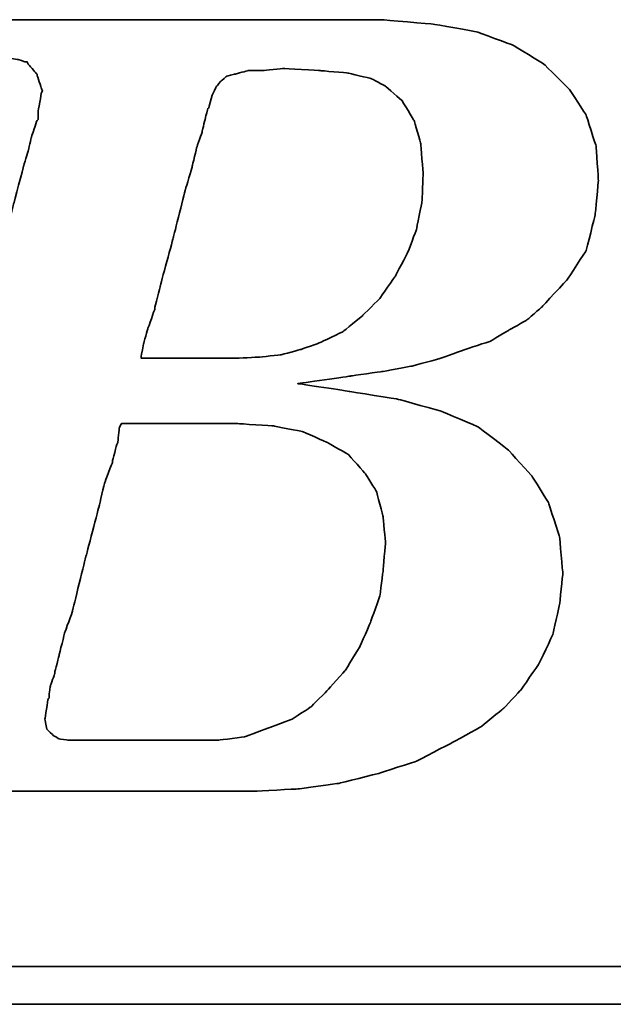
# Model space of a CAD drawing. Header units: millimetres. Extents: x 34 to 348, y -46 to 61.
# Tile 32 of 53: x 260.15 to 261.76, y -12.11 to -9.45. Entities that reach past the tile are written whole.
import ezdxf

# ---------------------------------------------------------------- set-up
doc = ezdxf.new("R2010")
doc.units = ezdxf.units.MM
doc.header["$LTSCALE"] = 0.15
doc.layers.add('DIM', color=4, linetype='CONTINUOUS')
doc.layers.add('layer 1', color=7, linetype='CONTINUOUS')

# ---------------------------------------------------------------- blocks, each defined once
blk = doc.blocks.new('TBI MOTION logo(完整正式版)')
at = {"layer": 'layer 1', "color": 22, "lineweight": 35}
for points, knots in [([(-64.65375, -6.86375), (-64.65375, -6.86375), (-64.84375, -7.29625), (-64.84375, -7.29625), (-64.84375, -7.29625), (-64.84375, -7.29625), (-64.86875, -7.34375), (-64.86875, -7.34375), (-64.86875, -7.34375), (-64.86875, -7.34375), (-64.86875, -7.36875), (-64.86875, -7.36875), (-64.86875, -7.36875), (-64.86875, -7.36875), (-65.15375, -7.65375), (-65.15375, -7.65375), (-65.15375, -7.65375), (-65.15375, -7.65375), (-65.17875, -7.65375), (-65.17875, -7.65375), (-65.17875, -7.65375), (-65.17875, -7.65375), (-65.20375, -7.67875), (-65.20375, -7.67875), (-65.20375, -7.67875), (-65.20375, -7.67875), (-65.58875, -7.87125), (-65.58875, -7.87125), (-65.58875, -7.87125), (-65.58875, -7.87125), (-65.63375, -7.87125), (-65.63375, -7.87125), (-65.63375, -7.87125), (-65.63375, -7.87125), (-65.65875, -7.89375), (-65.65875, -7.89375), (-65.65875, -7.89375), (-65.65875, -7.89375), (-66.09375, -7.94375), (-66.09375, -7.94375), (-66.09375, -7.94375), (-66.09375, -7.94375), (-66.11375, -7.94375), (-66.11375, -7.94375), (-66.11375, -7.94375), (-66.11375, -7.94375), (-66.16375, -7.94375), (-66.16375, -7.94375), (-66.16375, -7.94375), (-66.16375, -7.94375), (-66.30875, -7.94375), (-66.30875, -7.94375), (-66.30875, -7.94375), (-66.30875, -7.94375), (-66.69375, -7.94375), (-66.69375, -7.94375), (-66.69375, -7.94375), (-66.69375, -7.94375), (-67.07375, -7.94375), (-67.07375, -7.94375), (-67.07375, -7.94375), (-67.07375, -7.94375), (-67.12375, -7.94375), (-67.12375, -7.94375), (-67.12375, -7.94375), (-67.12375, -7.94375), (-67.12375, -7.96625), (-67.12375, -7.96625), (-67.12375, -7.96625), (-67.12375, -7.96625), (-67.14875, -7.99125), (-67.14875, -7.99125), (-67.14875, -7.99125), (-67.14875, -7.99125), (-67.24375, -8.34875), (-67.24375, -8.34875), (-67.24375, -8.34875), (-67.24375, -8.34875), (-67.31375, -8.68625), (-67.31375, -8.68625), (-67.31375, -8.68625), (-67.31375, -8.68625), (-67.26875, -8.68625), (-67.26875, -8.68625), (-67.26875, -8.68625), (-67.26875, -8.68625), (-67.07375, -8.68625), (-67.07375, -8.68625), (-67.07375, -8.68625), (-67.07375, -8.68625), (-66.54875, -8.68625), (-66.54875, -8.68625), (-66.54875, -8.68625), (-66.54875, -8.68625), (-65.82625, -8.68625), (-65.82625, -8.68625), (-65.82625, -8.68625), (-65.82625, -8.68625), (-65.01375, -8.68625), (-65.01375, -8.68625), (-65.01375, -8.68625), (-65.01375, -8.68625), (-64.05375, -8.68625), (-64.05375, -8.68625), (-64.05375, -8.68625), (-64.05375, -8.68625), (-62.08375, -8.68625), (-62.08375, -8.68625), (-62.08375, -8.68625), (-62.08375, -8.68625), (-60.06875, -8.68625), (-60.06875, -8.68625), (-60.06875, -8.68625), (-60.06875, -8.68625), (-59.10875, -8.68625), (-59.10875, -8.68625), (-59.10875, -8.68625), (-59.10875, -8.68625), (-58.29375, -8.68625), (-58.29375, -8.68625), (-58.29375, -8.68625), (-58.29375, -8.68625), (-57.57375, -8.68625), (-57.57375, -8.68625), (-57.57375, -8.68625), (-57.57375, -8.68625), (-57.04875, -8.68625), (-57.04875, -8.68625), (-57.04875, -8.68625), (-57.04875, -8.68625), (-56.85375, -8.68625), (-56.85375, -8.68625), (-56.85375, -8.68625), (-56.85375, -8.68625), (-56.70875, -8.68625), (-56.70875, -8.68625), (-56.70875, -8.68625), (-56.70875, -8.68625), (-56.61375, -8.68625), (-56.61375, -8.68625), (-56.61375, -8.68625), (-56.61375, -8.68625), (-56.56875, -8.68625), (-56.56875, -8.68625), (-56.56875, -8.68625), (-56.56875, -8.68625), (-55.65375, -8.63875), (-55.65375, -8.63875), (-55.65375, -8.63875), (-55.65375, -8.63875), (-54.76875, -8.51875), (-54.76875, -8.51875), (-54.76875, -8.51875), (-54.76875, -8.51875), (-53.90375, -8.30375), (-53.90375, -8.30375), (-53.90375, -8.30375), (-53.90375, -8.30375), (-53.08875, -8.03875), (-53.08875, -8.03875), (-53.08875, -8.03875), (-53.08875, -8.03875), (-52.34375, -7.65375), (-52.34375, -7.65375), (-52.34375, -7.65375), (-52.34375, -7.65375), (-51.69875, -7.29625), (-51.69875, -7.29625), (-51.69875, -7.29625), (-51.69875, -7.29625), (-51.21875, -6.91125), (-51.21875, -6.91125), (-51.21875, -6.91125), (-51.21875, -6.91125), (-50.83375, -6.50375), (-50.83375, -6.50375), (-50.83375, -6.50375), (-50.83375, -6.50375), (-50.44875, -5.94875), (-50.44875, -5.94875), (-50.44875, -5.94875), (-50.44875, -5.94875), (-50.13875, -5.30375), (-50.13875, -5.30375), (-50.13875, -5.30375), (-50.13875, -5.30375), (-49.99375, -4.65375), (-49.99375, -4.65375), (-49.99375, -4.65375), (-49.99375, -4.65375), (-49.92375, -3.98375), (-49.92375, -3.98375), (-49.92375, -3.98375), (-49.92375, -3.98375), (-49.99375, -3.19374), (-49.99375, -3.19374), (-49.99375, -3.19374), (-49.99375, -3.19374), (-50.23374, -2.44874), (-50.23374, -2.44874), (-50.23374, -2.44874), (-50.23374, -2.44874), (-50.59375, -1.87374), (-50.59375, -1.87374), (-50.59375, -1.87374), (-50.59375, -1.87374), (-51.09875, -1.31874), (-51.09875, -1.31874), (-51.09875, -1.31874), (-51.09875, -1.31874), (-51.74375, -0.81875), (-51.74375, -0.81875), (-51.74375, -0.81875), (-51.74375, -0.81875), (-52.53875, -0.48125), (-52.53875, -0.48125), (-52.53875, -0.48125), (-52.53875, -0.48125), (-53.47375, -0.21875), (-53.47375, -0.21875), (-53.47375, -0.21875), (-53.47375, -0.21875), (-54.52875, -0.04874), (-54.52875, -0.04874), (-54.52875, -0.04874), (-54.52875, -0.04874), (-55.65375, 0.12125), (-55.65375, 0.12125), (-55.65375, 0.12125), (-55.65375, 0.12125), (-54.50375, 0.28624), (-54.50375, 0.28624), (-54.50375, 0.28624), (-54.50375, 0.28624), (-53.83375, 0.38124), (-53.83375, 0.38124), (-53.83375, 0.38124), (-53.83375, 0.38124), (-53.18375, 0.50125), (-53.18375, 0.50125), (-53.18375, 0.50125), (-53.18375, 0.50125), (-52.55875, 0.66874), (-52.55875, 0.66874), (-52.55875, 0.66874), (-52.55875, 0.66874), (-52.03375, 0.86124), (-52.03375, 0.86124), (-52.03375, 0.86124), (-52.03375, 0.86124), (-51.50374, 1.03124), (-51.50374, 1.03124), (-51.50374, 1.03124), (-51.50374, 1.03124), (-51.09875, 1.27125), (-51.09875, 1.27125), (-51.09875, 1.27125), (-51.09875, 1.27125), (-50.71375, 1.48624), (-50.71375, 1.48624), (-50.71375, 1.48624), (-50.71375, 1.48624), (-50.37625, 1.77625), (-50.37625, 1.77625), (-50.37625, 1.77625), (-50.37625, 1.77625), (-49.82375, 2.37625), (-49.82375, 2.37625), (-49.82375, 2.37625), (-49.82375, 2.37625), (-49.41875, 2.99625), (-49.41875, 2.99625), (-49.41875, 2.99625), (-49.41875, 2.99625), (-49.22375, 3.76625), (-49.22375, 3.76625), (-49.22375, 3.76625), (-49.22375, 3.76625), (-49.15375, 4.50874), (-49.15375, 4.50874), (-49.15375, 4.50874), (-49.15375, 4.50874), (-49.20375, 5.25125), (-49.20375, 5.25125), (-49.20375, 5.25125), (-49.20375, 5.25125), (-49.41875, 5.92625), (-49.41875, 5.92625), (-49.41875, 5.92625), (-49.41875, 5.92625), (-49.77875, 6.47625), (-49.77875, 6.47625), (-49.77875, 6.47625), (-49.77875, 6.47625), (-50.33125, 7.02624), (-50.33125, 7.02624), (-50.33125, 7.02624), (-50.33125, 7.02624), (-51.00125, 7.43625), (-51.00125, 7.43625), (-51.00125, 7.43625), (-51.00125, 7.43625), (-51.79375, 7.72625), (-51.79375, 7.72625), (-51.79375, 7.72625), (-51.79375, 7.72625), (-52.72875, 7.89124), (-52.72875, 7.89124), (-52.72875, 7.89124), (-52.72875, 7.89124), (-53.83375, 7.98625), (-53.83375, 7.98625), (-53.83375, 7.98625), (-53.83375, 7.98625), (-53.92875, 7.98625), (-53.92875, 7.98625), (-53.92875, 7.98625), (-53.92875, 7.98625), (-54.26375, 7.98625), (-54.26375, 7.98625), (-54.26375, 7.98625), (-54.26375, 7.98625), (-54.74375, 7.98625), (-54.74375, 7.98625), (-54.74375, 7.98625), (-54.74375, 7.98625), (-55.36875, 7.98625), (-55.36875, 7.98625), (-55.36875, 7.98625), (-55.36875, 7.98625), (-56.13375, 7.98625), (-56.13375, 7.98625), (-56.13375, 7.98625), (-56.13375, 7.98625), (-56.94875, 7.98625), (-56.94875, 7.98625), (-56.94875, 7.98625), (-56.94875, 7.98625), (-58.77625, 7.98625), (-58.77625, 7.98625), (-58.77625, 7.98625), (-58.77625, 7.98625), (-60.59875, 7.98625), (-60.59875, 7.98625), (-60.59875, 7.98625), (-60.59875, 7.98625), (-61.41375, 7.98625), (-61.41375, 7.98625), (-61.41375, 7.98625), (-61.41375, 7.98625), (-62.17875, 7.98625), (-62.17875, 7.98625), (-62.17875, 7.98625), (-62.17875, 7.98625), (-62.80375, 7.98625), (-62.80375, 7.98625), (-62.80375, 7.98625), (-62.80375, 7.98625), (-63.30625, 7.98625), (-63.30625, 7.98625), (-63.30625, 7.98625), (-63.30625, 7.98625), (-63.57375, 7.98625), (-63.57375, 7.98625), (-63.57375, 7.98625), (-63.57375, 7.98625), (-63.57375, 7.96375), (-63.57375, 7.96375), (-63.57375, 7.96375), (-63.57375, 7.96375), (-63.59875, 7.94125), (-63.59875, 7.94125), (-63.59875, 7.94125), (-63.59875, 7.94125), (-63.69375, 7.55625), (-63.69375, 7.55625), (-63.69375, 7.55625), (-63.69375, 7.55625), (-63.76375, 7.24624), (-63.76375, 7.24624), (-63.76375, 7.24624), (-63.76375, 7.24624), (-63.23875, 7.24624), (-63.23875, 7.24624), (-63.23875, 7.24624), (-63.23875, 7.24624), (-62.75875, 7.24624), (-62.75875, 7.24624), (-62.75875, 7.24624), (-62.75875, 7.24624), (-62.61125, 7.24624), (-62.61125, 7.24624), (-62.61125, 7.24624), (-62.61125, 7.24624), (-62.56625, 7.24624), (-62.56625, 7.24624), (-62.56625, 7.24624), (-62.56625, 7.24624), (-62.22875, 7.24624), (-62.22875, 7.24624), (-62.22875, 7.24624), (-62.22875, 7.24624), (-62.20375, 7.24624), (-62.20375, 7.24624), (-62.20375, 7.24624), (-62.20375, 7.24624), (-62.17875, 7.21875), (-62.17875, 7.21875), (-62.17875, 7.21875), (-62.17875, 7.21875), (-61.96375, 7.17125), (-61.96375, 7.17125), (-61.96375, 7.17125), (-61.96375, 7.17125), (-61.72375, 7.12624), (-61.72375, 7.12624), (-61.72375, 7.12624), (-61.72375, 7.12624), (-61.70375, 7.12624), (-61.70375, 7.12624), (-61.70375, 7.12624), (-61.70375, 7.12624), (-61.55875, 7.07624), (-61.55875, 7.07624), (-61.55875, 7.07624), (-61.55875, 7.07624), (-61.50875, 7.07624), (-61.50875, 7.07624), (-61.50875, 7.07624), (-61.50875, 7.07624), (-61.48375, 7.02624), (-61.48375, 7.02624), (-61.48375, 7.02624), (-61.48375, 7.02624), (-61.31875, 6.83375), (-61.31875, 6.83375), (-61.31875, 6.83375), (-61.31875, 6.83375), (-61.29375, 6.81125), (-61.29375, 6.81125), (-61.29375, 6.81125), (-61.29375, 6.81125), (-61.29375, 6.78625), (-61.29375, 6.78625), (-61.29375, 6.78625), (-61.29375, 6.78625), (-61.19875, 6.50124), (-61.19875, 6.50124), (-61.19875, 6.50124), (-61.19875, 6.50124), (-61.17375, 6.45124), (-61.17375, 6.45124), (-61.17375, 6.45124), (-61.17375, 6.45124), (-61.19875, 6.40625), (-61.19875, 6.40625), (-61.19875, 6.40625), (-61.19875, 6.40625), (-61.26875, 5.99624), (-61.26875, 5.99624), (-61.26875, 5.99624), (-61.26875, 5.99624), (-61.26875, 5.85125), (-61.26875, 5.85125), (-61.26875, 5.85125), (-61.26875, 5.85125), (-61.26875, 5.82625), (-61.26875, 5.82625), (-61.26875, 5.82625), (-61.26875, 5.82625), (-61.29375, 5.80625), (-61.29375, 5.80625), (-61.29375, 5.80625), (-61.29375, 5.80625), (-61.34125, 5.66125), (-61.34125, 5.66125), (-61.34125, 5.66125), (-61.34125, 5.66125), (-61.41375, 5.44625), (-61.41375, 5.44625), (-61.41375, 5.44625), (-61.41375, 5.44625), (-61.48375, 5.15625), (-61.48375, 5.15625), (-61.48375, 5.15625), (-61.48375, 5.15625), (-61.58375, 4.82124), (-61.58375, 4.82124), (-61.58375, 4.82124), (-61.58375, 4.82124), (-61.79875, 4.00375), (-61.79875, 4.00375), (-61.79875, 4.00375), (-61.79875, 4.00375), (-62.05875, 2.99625), (-62.05875, 2.99625), (-62.05875, 2.99625), (-62.05875, 2.99625), (-62.34875, 1.91625), (-62.34875, 1.91625), (-62.34875, 1.91625), (-62.34875, 1.91625), (-62.97375, -0.41124), (-62.97375, -0.41124), (-62.97375, -0.41124), (-62.97375, -0.41124), (-63.59875, -2.75875), (-63.59875, -2.75875), (-63.59875, -2.75875), (-63.59875, -2.75875), (-63.88375, -3.86374), (-63.88375, -3.86374), (-63.88375, -3.86374), (-63.88375, -3.86374), (-64.14875, -4.82374), (-64.14875, -4.82374), (-64.14875, -4.82374), (-64.14875, -4.82374), (-64.36375, -5.64125), (-64.36375, -5.64125), (-64.36375, -5.64125), (-64.36375, -5.64125), (-64.43625, -5.97625), (-64.43625, -5.97625), (-64.43625, -5.97625), (-64.43625, -5.97625), (-64.50875, -6.28625), (-64.50875, -6.28625), (-64.50875, -6.28625), (-64.50875, -6.28625), (-64.50875, -6.30875), (-64.50875, -6.30875), (-64.50875, -6.30875), (-64.50875, -6.30875), (-64.57875, -6.50375), (-64.57875, -6.50375), (-64.57875, -6.50375), (-64.57875, -6.50375), (-64.62875, -6.69625), (-64.62875, -6.69625), (-64.62875, -6.69625), (-64.62875, -6.69625), (-64.62875, -6.76875), (-64.62875, -6.76875), (-64.62875, -6.76875), (-64.62875, -6.76875), (-64.62875, -6.81375), (-64.62875, -6.81375), (-64.62875, -6.81375), (-64.62875, -6.81375), (-64.62875, -6.83875), (-64.62875, -6.83875), (-64.62875, -6.83875), (-64.62875, -6.83875), (-64.65375, -6.86375), (-64.65375, -6.86375)], [0, 0, 0, 0, 0.00719424, 0.00719424, 0.00719424, 0.00719425, 0.01438849, 0.01438849, 0.01438849, 0.0143885, 0.02158273, 0.02158273, 0.02158273, 0.02158274, 0.02877698, 0.02877698, 0.02877698, 0.02877699, 0.03597122, 0.03597122, 0.03597122, 0.03597123, 0.04316547, 0.04316547, 0.04316547, 0.04316548, 0.05035971, 0.05035971, 0.05035971, 0.05035972, 0.05755396, 0.05755396, 0.05755396, 0.05755397, 0.0647482, 0.0647482, 0.0647482, 0.06474821, 0.07194245, 0.07194245, 0.07194245, 0.07194246, 0.07913669, 0.07913669, 0.07913669, 0.0791367, 0.08633094, 0.08633094, 0.08633094, 0.08633095, 0.09352518, 0.09352518, 0.09352518, 0.09352519, 0.10071942, 0.10071942, 0.10071942, 0.10071943, 0.10791367, 0.10791367, 0.10791367, 0.10791368, 0.11510791, 0.11510791, 0.11510791, 0.11510792, 0.12230216, 0.12230216, 0.12230216, 0.12230217, 0.1294964, 0.1294964, 0.1294964, 0.12949641, 0.13669065, 0.13669065, 0.13669065, 0.13669066, 0.14388489, 0.14388489, 0.14388489, 0.1438849, 0.15107914, 0.15107914, 0.15107914, 0.15107915, 0.15827338, 0.15827338, 0.15827338, 0.15827339, 0.16546763, 0.16546763, 0.16546763, 0.16546764, 0.17266187, 0.17266187, 0.17266187, 0.17266188, 0.17985612, 0.17985612, 0.17985612, 0.17985613, 0.18705036, 0.18705036, 0.18705036, 0.18705037, 0.1942446, 0.1942446, 0.1942446, 0.19424461, 0.20143885, 0.20143885, 0.20143885, 0.20143886, 0.20863309, 0.20863309, 0.20863309, 0.2086331, 0.21582734, 0.21582734, 0.21582734, 0.21582735, 0.22302158, 0.22302158, 0.22302158, 0.22302159, 0.23021583, 0.23021583, 0.23021583, 0.23021584, 0.23741007, 0.23741007, 0.23741007, 0.23741008, 0.24460432, 0.24460432, 0.24460432, 0.24460433, 0.25179856, 0.25179856, 0.25179856, 0.25179857, 0.25899281, 0.25899281, 0.25899281, 0.25899282, 0.26618705, 0.26618705, 0.26618705, 0.26618706, 0.27338129, 0.27338129, 0.27338129, 0.2733813, 0.28057554, 0.28057554, 0.28057554, 0.28057555, 0.28776978, 0.28776978, 0.28776978, 0.28776979, 0.29496403, 0.29496403, 0.29496403, 0.29496404, 0.30215827, 0.30215827, 0.30215827, 0.30215828, 0.30935252, 0.30935252, 0.30935252, 0.30935253, 0.31654676, 0.31654676, 0.31654676, 0.31654677, 0.32374101, 0.32374101, 0.32374101, 0.32374102, 0.33093525, 0.33093525, 0.33093525, 0.33093526, 0.3381295, 0.3381295, 0.3381295, 0.33812951, 0.34532374, 0.34532374, 0.34532374, 0.34532375, 0.35251799, 0.35251799, 0.35251799, 0.352518, 0.35971223, 0.35971223, 0.35971223, 0.35971224, 0.36690647, 0.36690647, 0.36690647, 0.36690648, 0.37410072, 0.37410072, 0.37410072, 0.37410073, 0.38129496, 0.38129496, 0.38129496, 0.38129497, 0.38848921, 0.38848921, 0.38848921, 0.38848922, 0.39568345, 0.39568345, 0.39568345, 0.39568346, 0.4028777, 0.4028777, 0.4028777, 0.40287771, 0.41007194, 0.41007194, 0.41007194, 0.41007195, 0.41726619, 0.41726619, 0.41726619, 0.4172662, 0.42446043, 0.42446043, 0.42446043, 0.42446044, 0.43165468, 0.43165468, 0.43165468, 0.43165469, 0.43884892, 0.43884892, 0.43884892, 0.43884893, 0.44604317, 0.44604317, 0.44604317, 0.44604318, 0.45323741, 0.45323741, 0.45323741, 0.45323742, 0.46043165, 0.46043165, 0.46043165, 0.46043166, 0.4676259, 0.4676259, 0.4676259, 0.46762591, 0.47482014, 0.47482014, 0.47482014, 0.47482015, 0.48201439, 0.48201439, 0.48201439, 0.4820144, 0.48920863, 0.48920863, 0.48920863, 0.48920864, 0.49640288, 0.49640288, 0.49640288, 0.49640289, 0.50359712, 0.50359712, 0.50359712, 0.50359713, 0.51079137, 0.51079137, 0.51079137, 0.51079138, 0.51798561, 0.51798561, 0.51798561, 0.51798562, 0.52517986, 0.52517986, 0.52517986, 0.52517987, 0.5323741, 0.5323741, 0.5323741, 0.53237411, 0.53956835, 0.53956835, 0.53956835, 0.53956836, 0.54676259, 0.54676259, 0.54676259, 0.5467626, 0.55395683, 0.55395683, 0.55395683, 0.55395684, 0.56115108, 0.56115108, 0.56115108, 0.56115109, 0.56834532, 0.56834532, 0.56834532, 0.56834533, 0.57553957, 0.57553957, 0.57553957, 0.57553958, 0.58273381, 0.58273381, 0.58273381, 0.58273382, 0.58992806, 0.58992806, 0.58992806, 0.58992807, 0.5971223, 0.5971223, 0.5971223, 0.59712231, 0.60431655, 0.60431655, 0.60431655, 0.60431656, 0.61151079, 0.61151079, 0.61151079, 0.6115108, 0.61870504, 0.61870504, 0.61870504, 0.61870505, 0.62589928, 0.62589928, 0.62589928, 0.62589929, 0.63309353, 0.63309353, 0.63309353, 0.63309354, 0.64028777, 0.64028777, 0.64028777, 0.64028778, 0.64748201, 0.64748201, 0.64748201, 0.64748202, 0.65467626, 0.65467626, 0.65467626, 0.65467627, 0.6618705, 0.6618705, 0.6618705, 0.66187051, 0.66906475, 0.66906475, 0.66906475, 0.66906476, 0.67625899, 0.67625899, 0.67625899, 0.676259, 0.68345324, 0.68345324, 0.68345324, 0.68345325, 0.69064748, 0.69064748, 0.69064748, 0.69064749, 0.69784173, 0.69784173, 0.69784173, 0.69784174, 0.70503597, 0.70503597, 0.70503597, 0.70503598, 0.71223022, 0.71223022, 0.71223022, 0.71223023, 0.71942446, 0.71942446, 0.71942446, 0.71942447, 0.72661871, 0.72661871, 0.72661871, 0.72661872, 0.73381295, 0.73381295, 0.73381295, 0.73381296, 0.74100719, 0.74100719, 0.74100719, 0.7410072, 0.74820144, 0.74820144, 0.74820144, 0.74820145, 0.75539568, 0.75539568, 0.75539568, 0.75539569, 0.76258993, 0.76258993, 0.76258993, 0.76258994, 0.76978417, 0.76978417, 0.76978417, 0.76978418, 0.77697842, 0.77697842, 0.77697842, 0.77697843, 0.78417266, 0.78417266, 0.78417266, 0.78417267, 0.79136691, 0.79136691, 0.79136691, 0.79136692, 0.79856115, 0.79856115, 0.79856115, 0.79856116, 0.8057554, 0.8057554, 0.8057554, 0.80575541, 0.81294964, 0.81294964, 0.81294964, 0.81294965, 0.82014388, 0.82014388, 0.82014388, 0.82014389, 0.82733813, 0.82733813, 0.82733813, 0.82733814, 0.83453237, 0.83453237, 0.83453237, 0.83453238, 0.84172662, 0.84172662, 0.84172662, 0.84172663, 0.84892086, 0.84892086, 0.84892086, 0.84892087, 0.85611511, 0.85611511, 0.85611511, 0.85611512, 0.86330935, 0.86330935, 0.86330935, 0.86330936, 0.8705036, 0.8705036, 0.8705036, 0.87050361, 0.87769784, 0.87769784, 0.87769784, 0.87769785, 0.88489209, 0.88489209, 0.88489209, 0.8848921, 0.89208633, 0.89208633, 0.89208633, 0.89208634, 0.89928058, 0.89928058, 0.89928058, 0.89928059, 0.90647482, 0.90647482, 0.90647482, 0.90647483, 0.91366906, 0.91366906, 0.91366906, 0.91366907, 0.92086331, 0.92086331, 0.92086331, 0.92086332, 0.92805755, 0.92805755, 0.92805755, 0.92805756, 0.9352518, 0.9352518, 0.9352518, 0.93525181, 0.94244604, 0.94244604, 0.94244604, 0.94244605, 0.94964029, 0.94964029, 0.94964029, 0.9496403, 0.95683453, 0.95683453, 0.95683453, 0.95683454, 0.96402878, 0.96402878, 0.96402878, 0.96402879, 0.97122302, 0.97122302, 0.97122302, 0.97122303, 0.97841727, 0.97841727, 0.97841727, 0.97841728, 0.98561151, 0.98561151, 0.98561151, 0.98561152, 0.99280576, 0.99280576, 0.99280576, 0.99280577, 1, 1, 1, 1]), ([(-57.50375, 6.35625), (-57.50375, 6.35625), (-57.57375, 6.11625), (-57.57375, 6.11625), (-57.57375, 6.11625), (-57.57375, 6.11625), (-57.57375, 6.09125), (-57.57375, 6.09125), (-57.57375, 6.09125), (-57.57375, 6.09125), (-57.59875, 6.06625), (-57.59875, 6.06625), (-57.59875, 6.06625), (-57.59875, 6.06625), (-57.64875, 5.87625), (-57.64875, 5.87625), (-57.64875, 5.87625), (-57.64875, 5.87625), (-57.71875, 5.58875), (-57.71875, 5.58875), (-57.71875, 5.58875), (-57.71875, 5.58875), (-57.71875, 5.56625), (-57.71875, 5.56625), (-57.71875, 5.56625), (-57.71875, 5.56625), (-57.83875, 5.23125), (-57.83875, 5.23125), (-57.83875, 5.23125), (-57.83875, 5.23125), (-57.93625, 4.82124), (-57.93625, 4.82124), (-57.93625, 4.82124), (-57.93625, 4.82124), (-57.93625, 4.79624), (-57.93625, 4.79624), (-57.93625, 4.79624), (-57.93625, 4.79624), (-58.07875, 4.34125), (-58.07875, 4.34125), (-58.07875, 4.34125), (-58.07875, 4.34125), (-58.34375, 3.28625), (-58.34375, 3.28625), (-58.34375, 3.28625), (-58.34375, 3.28625), (-58.62875, 2.23124), (-58.62875, 2.23124), (-58.62875, 2.23124), (-58.62875, 2.23124), (-58.74875, 1.75125), (-58.74875, 1.75125), (-58.74875, 1.75125), (-58.74875, 1.75125), (-58.74875, 1.72625), (-58.74875, 1.72625), (-58.74875, 1.72625), (-58.74875, 1.72625), (-58.89375, 1.31625), (-58.89375, 1.31625), (-58.89375, 1.31625), (-58.89375, 1.31625), (-58.98875, 0.98124), (-58.98875, 0.98124), (-58.98875, 0.98124), (-58.98875, 0.98124), (-59.03875, 0.71625), (-59.03875, 0.71625), (-59.03875, 0.71625), (-59.03875, 0.71625), (-59.03875, 0.66874), (-59.03875, 0.66874), (-59.03875, 0.66874), (-59.03875, 0.66874), (-58.91875, 0.66874), (-58.91875, 0.66874), (-58.91875, 0.66874), (-58.91875, 0.66874), (-58.53375, 0.66874), (-58.53375, 0.66874), (-58.53375, 0.66874), (-58.53375, 0.66874), (-58.10375, 0.66874), (-58.10375, 0.66874), (-58.10375, 0.66874), (-58.10375, 0.66874), (-57.66875, 0.66874), (-57.66875, 0.66874), (-57.66875, 0.66874), (-57.66875, 0.66874), (-57.33375, 0.66874), (-57.33375, 0.66874), (-57.33375, 0.66874), (-57.33375, 0.66874), (-57.09375, 0.66874), (-57.09375, 0.66874), (-57.09375, 0.66874), (-57.09375, 0.66874), (-56.99875, 0.66874), (-56.99875, 0.66874), (-56.99875, 0.66874), (-56.99875, 0.66874), (-56.49375, 0.69374), (-56.49375, 0.69374), (-56.49375, 0.69374), (-56.49375, 0.69374), (-56.01375, 0.74374), (-56.01375, 0.74374), (-56.01375, 0.74374), (-56.01375, 0.74374), (-55.58375, 0.86124), (-55.58375, 0.86124), (-55.58375, 0.86124), (-55.58375, 0.86124), (-55.17375, 1.00624), (-55.17375, 1.00624), (-55.17375, 1.00624), (-55.17375, 1.00624), (-54.67375, 1.24625), (-54.67375, 1.24625), (-54.67375, 1.24625), (-54.67375, 1.24625), (-54.26375, 1.58124), (-54.26375, 1.58124), (-54.26375, 1.58124), (-54.26375, 1.58124), (-53.87875, 1.96374), (-53.87875, 1.96374), (-53.87875, 1.96374), (-53.87875, 1.96374), (-53.54375, 2.44625), (-53.54375, 2.44625), (-53.54375, 2.44625), (-53.54375, 2.44625), (-53.27875, 2.95125), (-53.27875, 2.95125), (-53.27875, 2.95125), (-53.27875, 2.95125), (-53.08875, 3.45124), (-53.08875, 3.45124), (-53.08875, 3.45124), (-53.08875, 3.45124), (-52.96875, 4.05124), (-52.96875, 4.05124), (-52.96875, 4.05124), (-52.96875, 4.05124), (-52.94375, 4.65125), (-52.94375, 4.65125), (-52.94375, 4.65125), (-52.94375, 4.65125), (-52.99375, 5.30125), (-52.99375, 5.30125), (-52.99375, 5.30125), (-52.99375, 5.30125), (-53.13875, 5.80625), (-53.13875, 5.80625), (-53.13875, 5.80625), (-53.13875, 5.80625), (-53.39875, 6.23625), (-53.39875, 6.23625), (-53.39875, 6.23625), (-53.39875, 6.23625), (-53.75875, 6.54875), (-53.75875, 6.54875), (-53.75875, 6.54875), (-53.75875, 6.54875), (-54.07375, 6.71625), (-54.07375, 6.71625), (-54.07375, 6.71625), (-54.07375, 6.71625), (-54.57375, 6.83375), (-54.57375, 6.83375), (-54.57375, 6.83375), (-54.57375, 6.83375), (-55.17375, 6.88625), (-55.17375, 6.88625), (-55.17375, 6.88625), (-55.17375, 6.88625), (-55.96875, 6.93125), (-55.96875, 6.93125), (-55.96875, 6.93125), (-55.96875, 6.93125), (-56.39875, 6.88625), (-56.39875, 6.88625), (-56.39875, 6.88625), (-56.39875, 6.88625), (-56.42125, 6.88625), (-56.42125, 6.88625), (-56.42125, 6.88625), (-56.42125, 6.88625), (-56.73375, 6.88625), (-56.73375, 6.88625), (-56.73375, 6.88625), (-56.73375, 6.88625), (-56.99875, 6.81125), (-56.99875, 6.81125), (-56.99875, 6.81125), (-56.99875, 6.81125), (-57.02375, 6.81125), (-57.02375, 6.81125), (-57.02375, 6.81125), (-57.02375, 6.81125), (-57.18875, 6.76625), (-57.18875, 6.76625), (-57.18875, 6.76625), (-57.18875, 6.76625), (-57.30875, 6.66625), (-57.30875, 6.66625), (-57.30875, 6.66625), (-57.30875, 6.66625), (-57.40875, 6.54875), (-57.40875, 6.54875), (-57.40875, 6.54875), (-57.40875, 6.54875), (-57.50375, 6.35625), (-57.50375, 6.35625)], [0, 0, 0, 0, 0.01851852, 0.01851852, 0.01851852, 0.01851853, 0.03703704, 0.03703704, 0.03703704, 0.03703705, 0.05555556, 0.05555556, 0.05555556, 0.05555557, 0.07407407, 0.07407407, 0.07407407, 0.07407408, 0.09259259, 0.09259259, 0.09259259, 0.0925926, 0.11111111, 0.11111111, 0.11111111, 0.11111112, 0.12962963, 0.12962963, 0.12962963, 0.12962964, 0.14814815, 0.14814815, 0.14814815, 0.14814816, 0.16666667, 0.16666667, 0.16666667, 0.16666668, 0.18518519, 0.18518519, 0.18518519, 0.1851852, 0.2037037, 0.2037037, 0.2037037, 0.20370371, 0.22222222, 0.22222222, 0.22222222, 0.22222223, 0.24074074, 0.24074074, 0.24074074, 0.24074075, 0.25925926, 0.25925926, 0.25925926, 0.25925927, 0.27777778, 0.27777778, 0.27777778, 0.27777779, 0.2962963, 0.2962963, 0.2962963, 0.29629631, 0.31481481, 0.31481481, 0.31481481, 0.31481482, 0.33333333, 0.33333333, 0.33333333, 0.33333334, 0.35185185, 0.35185185, 0.35185185, 0.35185186, 0.37037037, 0.37037037, 0.37037037, 0.37037038, 0.38888889, 0.38888889, 0.38888889, 0.3888889, 0.40740741, 0.40740741, 0.40740741, 0.40740742, 0.42592593, 0.42592593, 0.42592593, 0.42592594, 0.44444444, 0.44444444, 0.44444444, 0.44444445, 0.46296296, 0.46296296, 0.46296296, 0.46296297, 0.48148148, 0.48148148, 0.48148148, 0.48148149, 0.5, 0.5, 0.5, 0.50000001, 0.51851852, 0.51851852, 0.51851852, 0.51851853, 0.53703704, 0.53703704, 0.53703704, 0.53703705, 0.55555556, 0.55555556, 0.55555556, 0.55555557, 0.57407407, 0.57407407, 0.57407407, 0.57407408, 0.59259259, 0.59259259, 0.59259259, 0.5925926, 0.61111111, 0.61111111, 0.61111111, 0.61111112, 0.62962963, 0.62962963, 0.62962963, 0.62962964, 0.64814815, 0.64814815, 0.64814815, 0.64814816, 0.66666667, 0.66666667, 0.66666667, 0.66666668, 0.68518519, 0.68518519, 0.68518519, 0.6851852, 0.7037037, 0.7037037, 0.7037037, 0.70370371, 0.72222222, 0.72222222, 0.72222222, 0.72222223, 0.74074074, 0.74074074, 0.74074074, 0.74074075, 0.75925926, 0.75925926, 0.75925926, 0.75925927, 0.77777778, 0.77777778, 0.77777778, 0.77777779, 0.7962963, 0.7962963, 0.7962963, 0.79629631, 0.81481481, 0.81481481, 0.81481481, 0.81481482, 0.83333333, 0.83333333, 0.83333333, 0.83333334, 0.85185185, 0.85185185, 0.85185185, 0.85185186, 0.87037037, 0.87037037, 0.87037037, 0.87037038, 0.88888889, 0.88888889, 0.88888889, 0.8888889, 0.90740741, 0.90740741, 0.90740741, 0.90740742, 0.92592593, 0.92592593, 0.92592593, 0.92592594, 0.94444444, 0.94444444, 0.94444444, 0.94444445, 0.96296296, 0.96296296, 0.96296296, 0.96296297, 0.98148148, 0.98148148, 0.98148148, 0.98148149, 1, 1, 1, 1]), ([(-61.03125, -6.57375), (-61.03125, -6.57375), (-61.03125, -6.67125), (-61.03125, -6.67125), (-61.03125, -6.67125), (-61.03125, -6.67125), (-61.05375, -6.69625), (-61.05375, -6.69625), (-61.05375, -6.69625), (-61.05375, -6.69625), (-61.12375, -7.12875), (-61.12375, -7.12875), (-61.12375, -7.12875), (-61.12375, -7.12875), (-61.07875, -7.34375), (-61.07875, -7.34375), (-61.07875, -7.34375), (-61.07875, -7.34375), (-60.93375, -7.48875), (-60.93375, -7.48875), (-60.93375, -7.48875), (-60.93375, -7.48875), (-60.81375, -7.55625), (-60.81375, -7.55625), (-60.81375, -7.55625), (-60.81375, -7.55625), (-60.62375, -7.58375), (-60.62375, -7.58375), (-60.62375, -7.58375), (-60.62375, -7.58375), (-60.30875, -7.58375), (-60.30875, -7.58375), (-60.30875, -7.58375), (-60.30875, -7.58375), (-59.97375, -7.58375), (-59.97375, -7.58375), (-59.97375, -7.58375), (-59.97375, -7.58375), (-59.87875, -7.58375), (-59.87875, -7.58375), (-59.87875, -7.58375), (-59.87875, -7.58375), (-59.63625, -7.58375), (-59.63625, -7.58375), (-59.63625, -7.58375), (-59.63625, -7.58375), (-58.96875, -7.58375), (-58.96875, -7.58375), (-58.96875, -7.58375), (-58.96875, -7.58375), (-58.29375, -7.58375), (-58.29375, -7.58375), (-58.29375, -7.58375), (-58.29375, -7.58375), (-58.05375, -7.58375), (-58.05375, -7.58375), (-58.05375, -7.58375), (-58.05375, -7.58375), (-57.98375, -7.58375), (-57.98375, -7.58375), (-57.98375, -7.58375), (-57.98375, -7.58375), (-57.35875, -7.58375), (-57.35875, -7.58375), (-57.35875, -7.58375), (-57.35875, -7.58375), (-56.78375, -7.50875), (-56.78375, -7.50875), (-56.78375, -7.50875), (-56.78375, -7.50875), (-56.27875, -7.31875), (-56.27875, -7.31875), (-56.27875, -7.31875), (-56.27875, -7.31875), (-55.77375, -7.12875), (-55.77375, -7.12875), (-55.77375, -7.12875), (-55.77375, -7.12875), (-55.36875, -6.86375), (-55.36875, -6.86375), (-55.36875, -6.86375), (-55.36875, -6.86375), (-55.00875, -6.50375), (-55.00875, -6.50375), (-55.00875, -6.50375), (-55.00875, -6.50375), (-54.62375, -6.06875), (-54.62375, -6.06875), (-54.62375, -6.06875), (-54.62375, -6.06875), (-54.31375, -5.56875), (-54.31375, -5.56875), (-54.31375, -5.56875), (-54.31375, -5.56875), (-54.07375, -5.01625), (-54.07375, -5.01625), (-54.07375, -5.01625), (-54.07375, -5.01625), (-53.87875, -4.46374), (-53.87875, -4.46374), (-53.87875, -4.46374), (-53.87875, -4.46374), (-53.80875, -3.91375), (-53.80875, -3.91375), (-53.80875, -3.91375), (-53.80875, -3.91375), (-53.75875, -3.31375), (-53.75875, -3.31375), (-53.75875, -3.31375), (-53.75875, -3.31375), (-53.80875, -2.75875), (-53.80875, -2.75875), (-53.80875, -2.75875), (-53.80875, -2.75875), (-53.95375, -2.20875), (-53.95375, -2.20875), (-53.95375, -2.20875), (-53.95375, -2.20875), (-54.19375, -1.82625), (-54.19375, -1.82625), (-54.19375, -1.82625), (-54.19375, -1.82625), (-54.55375, -1.41875), (-54.55375, -1.41875), (-54.55375, -1.41875), (-54.55375, -1.41875), (-55.00875, -1.15125), (-55.00875, -1.15125), (-55.00875, -1.15125), (-55.00875, -1.15125), (-55.56125, -0.91375), (-55.56125, -0.91375), (-55.56125, -0.91375), (-55.56125, -0.91375), (-56.18125, -0.79375), (-56.18125, -0.79375), (-56.18125, -0.79375), (-56.18125, -0.79375), (-56.94875, -0.74374), (-56.94875, -0.74374), (-56.94875, -0.74374), (-56.94875, -0.74374), (-56.99875, -0.74374), (-56.99875, -0.74374), (-56.99875, -0.74374), (-56.99875, -0.74374), (-57.09375, -0.74374), (-57.09375, -0.74374), (-57.09375, -0.74374), (-57.09375, -0.74374), (-57.38375, -0.74374), (-57.38375, -0.74374), (-57.38375, -0.74374), (-57.38375, -0.74374), (-57.76875, -0.74374), (-57.76875, -0.74374), (-57.76875, -0.74374), (-57.76875, -0.74374), (-58.24625, -0.74374), (-58.24625, -0.74374), (-58.24625, -0.74374), (-58.24625, -0.74374), (-58.72875, -0.74374), (-58.72875, -0.74374), (-58.72875, -0.74374), (-58.72875, -0.74374), (-59.20875, -0.74374), (-59.20875, -0.74374), (-59.20875, -0.74374), (-59.20875, -0.74374), (-59.46875, -0.74374), (-59.46875, -0.74374), (-59.46875, -0.74374), (-59.46875, -0.74374), (-59.51625, -0.83875), (-59.51625, -0.83875), (-59.51625, -0.83875), (-59.51625, -0.83875), (-59.54375, -1.15125), (-59.54375, -1.15125), (-59.54375, -1.15125), (-59.54375, -1.15125), (-59.56375, -1.17874), (-59.56375, -1.17874), (-59.56375, -1.17874), (-59.56375, -1.17874), (-59.66375, -1.55875), (-59.66375, -1.55875), (-59.66375, -1.55875), (-59.66375, -1.55875), (-59.66375, -1.58375), (-59.66375, -1.58375), (-59.66375, -1.58375), (-59.66375, -1.58375), (-59.82875, -2.01874), (-59.82875, -2.01874), (-59.82875, -2.01874), (-59.82875, -2.01874), (-59.94875, -2.52125), (-59.94875, -2.52125), (-59.94875, -2.52125), (-59.94875, -2.52125), (-60.23875, -3.62375), (-60.23875, -3.62375), (-60.23875, -3.62375), (-60.23875, -3.62375), (-60.52375, -4.77624), (-60.52375, -4.77624), (-60.52375, -4.77624), (-60.52375, -4.77624), (-60.52375, -4.79874), (-60.52375, -4.79874), (-60.52375, -4.79874), (-60.52375, -4.79874), (-60.69125, -5.25375), (-60.69125, -5.25375), (-60.69125, -5.25375), (-60.69125, -5.25375), (-60.81375, -5.73625), (-60.81375, -5.73625), (-60.81375, -5.73625), (-60.81375, -5.73625), (-60.90875, -6.11875), (-60.90875, -6.11875), (-60.90875, -6.11875), (-60.90875, -6.11875), (-60.90875, -6.14375), (-60.90875, -6.14375), (-60.90875, -6.14375), (-60.90875, -6.14375), (-61.00375, -6.40875), (-61.00375, -6.40875), (-61.00375, -6.40875), (-61.00375, -6.40875), (-61.03125, -6.57375), (-61.03125, -6.57375)], [0, 0, 0, 0, 0.01694915, 0.01694915, 0.01694915, 0.01694916, 0.03389831, 0.03389831, 0.03389831, 0.03389832, 0.05084746, 0.05084746, 0.05084746, 0.05084747, 0.06779661, 0.06779661, 0.06779661, 0.06779662, 0.08474576, 0.08474576, 0.08474576, 0.08474577, 0.10169492, 0.10169492, 0.10169492, 0.10169493, 0.11864407, 0.11864407, 0.11864407, 0.11864408, 0.13559322, 0.13559322, 0.13559322, 0.13559323, 0.15254237, 0.15254237, 0.15254237, 0.15254238, 0.16949153, 0.16949153, 0.16949153, 0.16949154, 0.18644068, 0.18644068, 0.18644068, 0.18644069, 0.20338983, 0.20338983, 0.20338983, 0.20338984, 0.22033898, 0.22033898, 0.22033898, 0.22033899, 0.23728814, 0.23728814, 0.23728814, 0.23728815, 0.25423729, 0.25423729, 0.25423729, 0.2542373, 0.27118644, 0.27118644, 0.27118644, 0.27118645, 0.28813559, 0.28813559, 0.28813559, 0.2881356, 0.30508475, 0.30508475, 0.30508475, 0.30508476, 0.3220339, 0.3220339, 0.3220339, 0.32203391, 0.33898305, 0.33898305, 0.33898305, 0.33898306, 0.3559322, 0.3559322, 0.3559322, 0.35593221, 0.37288136, 0.37288136, 0.37288136, 0.37288137, 0.38983051, 0.38983051, 0.38983051, 0.38983052, 0.40677966, 0.40677966, 0.40677966, 0.40677967, 0.42372881, 0.42372881, 0.42372881, 0.42372882, 0.44067797, 0.44067797, 0.44067797, 0.44067798, 0.45762712, 0.45762712, 0.45762712, 0.45762713, 0.47457627, 0.47457627, 0.47457627, 0.47457628, 0.49152542, 0.49152542, 0.49152542, 0.49152543, 0.50847458, 0.50847458, 0.50847458, 0.50847459, 0.52542373, 0.52542373, 0.52542373, 0.52542374, 0.54237288, 0.54237288, 0.54237288, 0.54237289, 0.55932203, 0.55932203, 0.55932203, 0.55932204, 0.57627119, 0.57627119, 0.57627119, 0.5762712, 0.59322034, 0.59322034, 0.59322034, 0.59322035, 0.61016949, 0.61016949, 0.61016949, 0.6101695, 0.62711864, 0.62711864, 0.62711864, 0.62711865, 0.6440678, 0.6440678, 0.6440678, 0.64406781, 0.66101695, 0.66101695, 0.66101695, 0.66101696, 0.6779661, 0.6779661, 0.6779661, 0.67796611, 0.69491525, 0.69491525, 0.69491525, 0.69491526, 0.71186441, 0.71186441, 0.71186441, 0.71186442, 0.72881356, 0.72881356, 0.72881356, 0.72881357, 0.74576271, 0.74576271, 0.74576271, 0.74576272, 0.76271186, 0.76271186, 0.76271186, 0.76271187, 0.77966102, 0.77966102, 0.77966102, 0.77966103, 0.79661017, 0.79661017, 0.79661017, 0.79661018, 0.81355932, 0.81355932, 0.81355932, 0.81355933, 0.83050847, 0.83050847, 0.83050847, 0.83050848, 0.84745763, 0.84745763, 0.84745763, 0.84745764, 0.86440678, 0.86440678, 0.86440678, 0.86440679, 0.88135593, 0.88135593, 0.88135593, 0.88135594, 0.89830508, 0.89830508, 0.89830508, 0.89830509, 0.91525424, 0.91525424, 0.91525424, 0.91525425, 0.93220339, 0.93220339, 0.93220339, 0.9322034, 0.94915254, 0.94915254, 0.94915254, 0.94915255, 0.96610169, 0.96610169, 0.96610169, 0.9661017, 0.98305085, 0.98305085, 0.98305085, 0.98305086, 1, 1, 1, 1]), ([(75.90875, -9.47875), (75.90875, -9.47875), (75.90875, -12.28625), (75.90875, -12.28625), (75.90875, -12.28625), (75.90875, -12.28625), (75.90875, -12.47875), (75.90875, -12.47875), (75.90875, -12.47875), (75.90875, -12.47875), (75.71625, -12.47875), (75.71625, -12.47875), (75.71625, -12.47875), (75.71625, -12.47875), (-88.32875, -12.47875), (-88.32875, -12.47875), (-88.32875, -12.47875), (-88.32875, -12.47875), (-88.32875, -13.29375), (-88.32875, -13.29375), (-88.32875, -13.29375), (-88.32875, -13.29375), (82.89125, -13.29375), (82.89125, -13.29375), (82.89125, -13.29375), (82.89125, -13.29375), (75.90875, -9.47875), (75.90875, -9.47875)], [0, 0, 0, 0, 0.14285714, 0.14285714, 0.14285714, 0.14285715, 0.28571429, 0.28571429, 0.28571429, 0.2857143, 0.42857143, 0.42857143, 0.42857143, 0.42857144, 0.57142857, 0.57142857, 0.57142857, 0.57142858, 0.71428571, 0.71428571, 0.71428571, 0.71428572, 0.85714286, 0.85714286, 0.85714286, 0.85714287, 1, 1, 1, 1])]:
    blk.add_open_spline(points, degree=3, knots=knots, dxfattribs=at)

msp = doc.modelspace()

# ---------------------------------------------------------------- block references
at = {"layer": 'DIM', "color": 0, "xscale": 0.1250977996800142, "yscale": 0.1250977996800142, "zscale": 0.1250977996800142}
msp.add_blockref('TBI MOTION logo(完整正式版)', (267.8656, -10.4481), dxfattribs=at)

doc.saveas('drawing.dxf')
